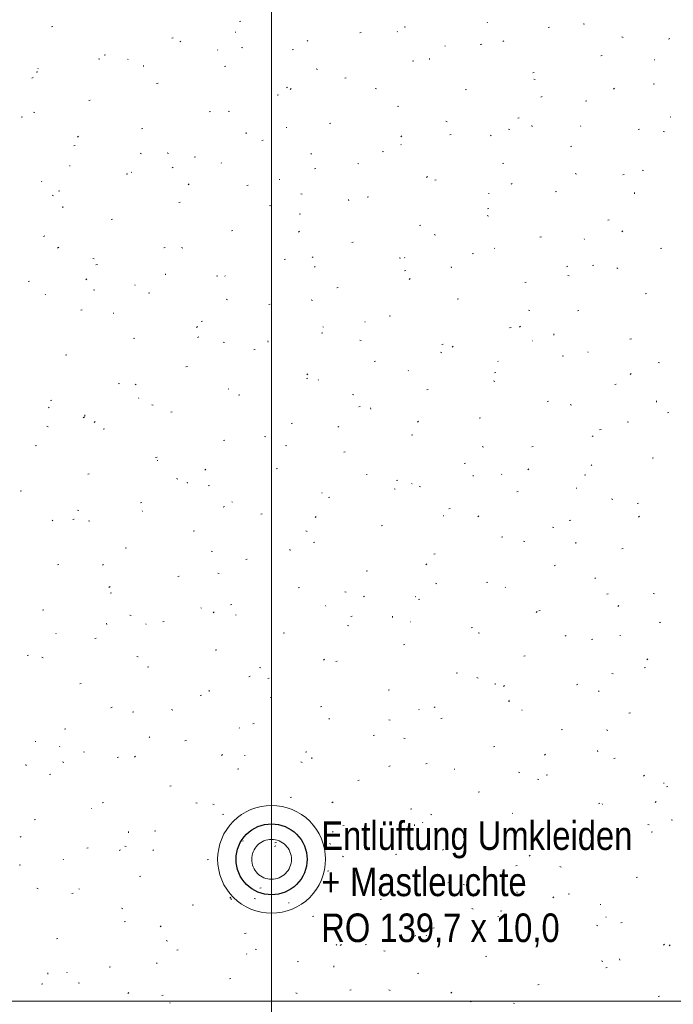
# Model space of a CAD drawing. Extents: x -740 to 300, y 62 to 1112.
# Tile 111 of 187: x -472 to -426, y 835 to 904. Entities that reach past the tile are written whole.
import ezdxf
from ezdxf.lldxf.tags import DXFTag

# ---------------------------------------------------------------- set-up
doc = ezdxf.new("R2010")
doc.units = 0
doc.layers.get('0').update_dxf_attribs({"lineweight": 13})
doc.layers.add('60- 61 allgemeine Ausstattung- 4 Terrassen', color=9, linetype='Continuous', lineweight=9, true_color=0x808080)
doc.layers.add('70 -72 Beschriftung- 1 Beschriftung allgemein', color=7, linetype='Continuous', lineweight=9, true_color=0xff6633)
doc.layers.add('70 -71 Achsen- 1 Gebäudeachsen', color=7, linetype='STRICHPUNKT2-A06CPVBCL0', lineweight=18)
doc.styles.get("Standard").update_dxf_attribs({"font": 'ARIALN.TTF'})
tags = doc.linetypes.add('grob-A06CPVB9L0', pattern=[14, 3, -8, 3]).pattern_tags.tags
tags[8:9] = [DXFTag(74, 4), DXFTag(75, 0), DXFTag(340, '0'), DXFTag(46, 0.0), DXFTag(50, 0.0), DXFTag(44, 0.0), DXFTag(45, 0.0)]
tags[6:7] = [DXFTag(74, 4), DXFTag(75, 0), DXFTag(340, '0'), DXFTag(46, 0.0), DXFTag(50, 0.0), DXFTag(44, 0.0), DXFTag(45, 0.0)]
tags[4:5] = [DXFTag(74, 4), DXFTag(75, 0), DXFTag(340, '0'), DXFTag(46, 0.0), DXFTag(50, 0.0), DXFTag(44, 0.0), DXFTag(45, 0.0)]
tags = doc.linetypes.add('STRICHPUNKT2-A06CPVBCL0', pattern=[12.7, 6.35, -3.175, 0, -3.175]).pattern_tags.tags
tags[10:11] = [DXFTag(74, 4), DXFTag(75, 0), DXFTag(340, '0'), DXFTag(46, 0.0), DXFTag(50, 0.0), DXFTag(44, 0.0), DXFTag(45, 0.0)]
tags[8:9] = [DXFTag(74, 4), DXFTag(75, 0), DXFTag(340, '0'), DXFTag(46, 0.0), DXFTag(50, 0.0), DXFTag(44, 0.0), DXFTag(45, 0.0)]
tags[6:7] = [DXFTag(74, 4), DXFTag(75, 0), DXFTag(340, '0'), DXFTag(46, 0.0), DXFTag(50, 0.0), DXFTag(44, 0.0), DXFTag(45, 0.0)]
tags[4:5] = [DXFTag(74, 4), DXFTag(75, 0), DXFTag(340, '0'), DXFTag(46, 0.0), DXFTag(50, 0.0), DXFTag(44, 0.0), DXFTag(45, 0.0)]

# ---------------------------------------------------------------- blocks, each defined once
blk = doc.blocks.new('Referenz-A06CPVBEL0')
at = {"layer": '60- 61 allgemeine Ausstattung- 4 Terrassen', "color": 0}
for p, q in [((-469.865, 903.594), (-469.769, 903.617)), ((-456.608, 903.973), (-456.513, 903.997)), ((-445.007, 903.59), (-444.915, 903.553)), ((-439.142, 903.879), (-439.175, 903.916)), ((-434.871, 903.54), (-434.776, 903.564)), ((-432.408, 903.807), (-432.313, 903.778)), ((-456.913, 903.212), (-456.868, 903.209)), ((-448.127, 903.161), (-448.032, 903.185)), ((-445.473, 903.23), (-445.506, 903.267)), ((-429.677, 902.872), (-429.586, 902.835)), ((-461.384, 902.782), (-461.288, 902.806)), ((-460.754, 902.586), (-460.826, 902.519)), ((-451.804, 902.581), (-451.837, 902.617)), ((-442.149, 902.238), (-442.105, 902.235)), ((-439.646, 902.35), (-439.551, 902.374)), ((-437.983, 902.61), (-438.055, 902.543)), ((-426.39, 902.729), (-426.295, 902.753)), ((-466.159, 901.592), (-466.063, 901.615)), ((-458.135, 901.931), (-458.168, 901.968)), ((-456.474, 902.129), (-456.38, 902.1)), ((-452.902, 901.971), (-452.807, 901.995)), ((-431.165, 901.538), (-431.07, 901.562)), ((-466.54, 901.34), (-466.449, 901.303)), ((-464.467, 901.282), (-464.5, 901.319)), ((-463.373, 900.783), (-463.382, 900.871)), ((-457.678, 900.78), (-457.582, 900.804)), ((-444.421, 901.159), (-444.326, 901.183)), ((-443.228, 901.274), (-443.238, 901.362)), ((-427.385, 901.264), (-427.341, 901.261)), ((-470.934, 900.401), (-470.838, 900.425)), ((-470.798, 900.633), (-470.831, 900.669)), ((-451.21, 900.621), (-451.119, 900.584)), ((-435.94, 900.348), (-435.845, 900.372)), ((-471.16, 900.014), (-471.241, 899.957)), ((-462.453, 899.59), (-462.357, 899.613)), ((-449.196, 899.969), (-449.101, 899.993)), ((-435.881, 899.903), (-435.79, 899.866)), ((-427.459, 899.536), (-427.364, 899.56)), ((-453.972, 898.778), (-453.876, 898.802)), ((-453.229, 899.345), (-453.309, 899.289)), ((-452.968, 899.242), (-453.04, 899.175)), ((-447.062, 899.251), (-446.967, 899.222)), ((-440.715, 899.157), (-440.62, 899.181)), ((-430.196, 899.266), (-430.268, 899.199)), ((-467.228, 898.399), (-467.132, 898.423)), ((-445.49, 897.967), (-445.395, 897.991)), ((-435.297, 898.677), (-435.377, 898.621)), ((-432.234, 898.346), (-432.139, 898.37)), ((-471.128, 897.573), (-471.034, 897.544)), ((-458.747, 897.588), (-458.651, 897.611)), ((-457.414, 897.652), (-457.323, 897.616)), ((-472.003, 897.209), (-471.907, 897.232)), ((-450.266, 896.776), (-450.17, 896.8)), ((-442.085, 896.934), (-441.993, 896.897)), ((-437.009, 897.155), (-436.914, 897.179)), ((-435.999, 896.543), (-436.009, 896.631)), ((-432.556, 896.565), (-432.589, 896.602)), ((-426.225, 897.214), (-426.258, 897.251)), ((-463.522, 896.397), (-463.426, 896.421)), ((-456.143, 896.052), (-456.153, 896.14)), ((-453.31, 896.511), (-453.294, 896.47)), ((-441.784, 895.965), (-441.689, 895.989)), ((-438.887, 895.916), (-438.92, 895.952)), ((-437.649, 896.373), (-437.555, 896.345)), ((-428.528, 896.344), (-428.433, 896.368)), ((-426.755, 896.216), (-426.664, 896.179)), ((-468.297, 895.207), (-468.201, 895.23)), ((-467.953, 895.874), (-468.025, 895.807)), ((-455.041, 895.586), (-454.945, 895.609)), ((-445.181, 895.898), (-445.253, 895.831)), ((-445.218, 895.266), (-445.251, 895.303)), ((-463.618, 894.684), (-463.527, 894.647)), ((-461.716, 894.695), (-461.621, 894.666)), ((-451.55, 894.617), (-451.582, 894.653)), ((-446.56, 894.774), (-446.464, 894.798)), ((-433.303, 895.153), (-433.208, 895.177)), ((-459.816, 894.395), (-459.72, 894.419)), ((-457.881, 893.968), (-457.914, 894.004)), ((-448.288, 893.965), (-448.197, 893.929)), ((-438.078, 893.963), (-437.983, 893.987)), ((-468.592, 893.797), (-468.548, 893.794)), ((-464.591, 893.205), (-464.495, 893.228)), ((-464.212, 893.318), (-464.245, 893.355)), ((-461.291, 893.7), (-461.372, 893.644)), ((-451.335, 893.584), (-451.239, 893.607)), ((-432.959, 893.247), (-432.868, 893.21)), ((-429.597, 893.151), (-429.502, 893.175)), ((-428.237, 893.496), (-428.143, 893.467)), ((-470.543, 892.669), (-470.576, 892.705)), ((-460.166, 892.53), (-460.238, 892.462)), ((-453.828, 892.823), (-453.784, 892.82)), ((-443.359, 893.032), (-443.44, 892.975)), ((-442.854, 892.772), (-442.758, 892.796)), ((-437.395, 892.554), (-437.467, 892.487)), ((-469.366, 892.014), (-469.27, 892.038)), ((-456.11, 892.393), (-456.014, 892.417)), ((-452.303, 891.818), (-452.209, 891.789)), ((-439.065, 891.849), (-439.02, 891.846)), ((-434.372, 891.961), (-434.277, 891.985)), ((-428.77, 891.812), (-428.78, 891.9)), ((-469.822, 891.715), (-469.73, 891.678)), ((-460.885, 891.203), (-460.789, 891.226)), ((-448.914, 891.321), (-448.924, 891.41)), ((-447.629, 891.582), (-447.533, 891.606)), ((-469.058, 890.831), (-469.068, 890.919)), ((-454.492, 890.997), (-454.401, 890.96)), ((-452.404, 890.391), (-452.308, 890.415)), ((-439.148, 890.77), (-439.052, 890.794)), ((-465.66, 890.012), (-465.564, 890.036)), ((-439.163, 890.278), (-439.071, 890.241)), ((-430.666, 889.959), (-430.571, 889.983)), ((-457.179, 889.201), (-457.083, 889.224)), ((-452.38, 889.185), (-452.452, 889.118)), ((-443.923, 889.58), (-443.827, 889.604)), ((-429.608, 889.209), (-429.68, 889.142)), ((-470.435, 888.821), (-470.339, 888.845)), ((-448.698, 888.389), (-448.602, 888.413)), ((-442.891, 888.94), (-442.797, 888.911)), ((-435.442, 888.768), (-435.346, 888.792)), ((-432.301, 888.601), (-432.334, 888.638)), ((-469.354, 888.055), (-469.434, 887.998)), ((-461.954, 888.01), (-461.858, 888.034)), ((-460.696, 888.028), (-460.605, 887.991)), ((-440.217, 887.578), (-440.121, 887.602)), ((-438.632, 887.952), (-438.665, 887.988)), ((-426.96, 887.957), (-426.865, 887.981)), ((-466.957, 887.262), (-466.863, 887.233)), ((-453.473, 887.199), (-453.377, 887.222)), ((-451.422, 887.386), (-451.502, 887.33)), ((-445.366, 887.31), (-445.275, 887.273)), ((-444.964, 887.302), (-444.997, 887.339)), ((-466.729, 886.819), (-466.633, 886.843)), ((-461.829, 886.1), (-461.839, 886.188)), ((-451.295, 886.653), (-451.328, 886.69)), ((-444.992, 886.387), (-444.896, 886.411)), ((-441.685, 886.591), (-441.695, 886.679)), ((-433.49, 886.718), (-433.571, 886.662)), ((-431.736, 886.766), (-431.64, 886.79)), ((-430.037, 886.591), (-429.945, 886.554)), ((-471.504, 885.629), (-471.409, 885.653)), ((-467.365, 885.817), (-467.437, 885.75)), ((-458.248, 886.008), (-458.152, 886.032)), ((-457.626, 886.004), (-457.659, 886.04)), ((-444.593, 885.841), (-444.665, 885.774)), ((-436.511, 885.576), (-436.415, 885.6)), ((-433.478, 886.062), (-433.384, 886.033)), ((-466.9, 885.059), (-466.808, 885.022)), ((-463.957, 885.354), (-463.99, 885.391)), ((-463.023, 884.817), (-462.927, 884.841)), ((-449.767, 885.197), (-449.671, 885.22)), ((-470.288, 884.705), (-470.321, 884.742)), ((-457.545, 884.384), (-457.451, 884.355)), ((-451.57, 884.341), (-451.479, 884.304)), ((-441.286, 884.385), (-441.19, 884.409)), ((-428.03, 884.764), (-427.934, 884.788)), ((-467.798, 883.627), (-467.703, 883.651)), ((-454.542, 884.006), (-454.446, 884.03)), ((-436.24, 883.622), (-436.149, 883.586)), ((-432.805, 883.574), (-432.709, 883.598)), ((-465.508, 883.407), (-465.463, 883.404)), ((-459.317, 882.815), (-459.221, 882.839)), ((-447.78, 882.822), (-447.763, 882.781)), ((-446.061, 883.195), (-445.965, 883.218)), ((-459.578, 882.473), (-459.65, 882.406)), ((-450.836, 882.004), (-450.74, 882.028)), ((-450.744, 882.433), (-450.7, 882.43)), ((-437.58, 882.383), (-437.484, 882.407)), ((-436.807, 882.497), (-436.879, 882.43)), ((-464.092, 881.625), (-463.997, 881.649)), ((-459.484, 881.741), (-459.565, 881.684)), ((-457.774, 881.372), (-457.683, 881.335)), ((-454.6, 881.369), (-454.609, 881.458)), ((-448.132, 881.507), (-448.038, 881.478)), ((-435.98, 881.459), (-435.936, 881.456)), ((-434.456, 881.86), (-434.465, 881.948)), ((-429.099, 881.572), (-429.003, 881.596)), ((-455.611, 880.813), (-455.515, 880.837)), ((-442.444, 880.654), (-442.353, 880.617)), ((-442.355, 881.193), (-442.259, 881.216)), ((-441.553, 881.073), (-441.633, 881.016)), ((-432.046, 880.637), (-432.079, 880.674)), ((-468.867, 880.434), (-468.772, 880.458)), ((-447.13, 880.002), (-447.034, 880.026)), ((-438.378, 879.988), (-438.411, 880.025)), ((-433.874, 880.381), (-433.778, 880.405)), ((-460.386, 879.623), (-460.291, 879.647)), ((-444.709, 879.339), (-444.742, 879.375)), ((-427.115, 879.935), (-427.023, 879.899)), ((-451.905, 878.811), (-451.809, 878.835)), ((-451.792, 879.129), (-451.864, 879.061)), ((-451.04, 878.689), (-451.073, 878.726)), ((-438.72, 878.629), (-438.626, 878.6)), ((-438.649, 879.191), (-438.553, 879.214)), ((-429.02, 879.153), (-429.092, 879.086)), ((-465.161, 878.432), (-465.066, 878.456)), ((-463.978, 878.403), (-463.886, 878.366)), ((-457.371, 878.04), (-457.404, 878.077)), ((-443.424, 878), (-443.328, 878.024)), ((-430.168, 878.379), (-430.072, 878.403)), ((-469.936, 877.242), (-469.841, 877.266)), ((-463.702, 877.391), (-463.735, 877.427)), ((-456.68, 877.621), (-456.585, 877.645)), ((-448.648, 877.685), (-448.557, 877.648)), ((-434.943, 877.189), (-434.847, 877.212)), ((-427.227, 877.129), (-427.236, 877.217)), ((-470.033, 876.741), (-470.066, 876.778)), ((-462.786, 876.951), (-462.692, 876.922)), ((-448.199, 876.809), (-448.103, 876.833)), ((-447.371, 876.639), (-447.38, 876.727)), ((-433.318, 876.967), (-433.227, 876.93)), ((-467.547, 876.095), (-467.627, 876.039)), ((-467.515, 876.148), (-467.524, 876.236)), ((-461.455, 876.43), (-461.36, 876.454)), ((-444.005, 875.784), (-444.077, 875.717)), ((-439.718, 875.998), (-439.622, 876.022)), ((-426.462, 876.377), (-426.366, 876.401)), ((-470.181, 875.434), (-470.09, 875.398)), ((-466.776, 875.76), (-466.848, 875.693)), ((-466.23, 875.24), (-466.135, 875.264)), ((-452.974, 875.619), (-452.879, 875.643)), ((-449.615, 875.427), (-449.696, 875.371)), ((-431.237, 875.187), (-431.141, 875.21)), ((-429.307, 875.751), (-429.213, 875.722)), ((-457.749, 874.428), (-457.654, 874.452)), ((-454.852, 874.716), (-454.76, 874.679)), ((-444.493, 874.807), (-444.397, 874.831)), ((-431.683, 874.759), (-431.764, 874.702)), ((-471.005, 874.049), (-470.91, 874.073)), ((-453.374, 874.073), (-453.28, 874.044)), ((-439.522, 873.998), (-439.431, 873.961)), ((-436.012, 873.996), (-435.916, 874.02)), ((-462.524, 873.238), (-462.429, 873.262)), ((-462.423, 873.017), (-462.379, 873.015)), ((-449.268, 873.617), (-449.173, 873.641)), ((-427.531, 873.185), (-427.435, 873.208)), ((-458.99, 872.416), (-459.062, 872.349)), ((-454.043, 872.426), (-453.948, 872.45)), ((-440.787, 872.805), (-440.691, 872.829)), ((-436.219, 872.44), (-436.291, 872.373)), ((-431.792, 872.674), (-431.825, 872.71)), ((-467.299, 872.047), (-467.204, 872.071)), ((-461.055, 871.747), (-460.964, 871.71)), ((-447.659, 872.043), (-447.615, 872.04)), ((-445.562, 871.615), (-445.467, 871.639)), ((-440.142, 871.908), (-440.151, 871.996)), ((-438.123, 872.024), (-438.156, 872.061)), ((-432.306, 871.994), (-432.21, 872.018)), ((-460.286, 871.417), (-460.295, 871.505)), ((-458.818, 871.236), (-458.723, 871.26)), ((-445.726, 871.029), (-445.635, 870.992)), ((-444.454, 871.375), (-444.487, 871.412)), ((-443.961, 871.196), (-443.867, 871.167)), ((-432.896, 871.069), (-432.851, 871.066)), ((-472.074, 870.857), (-471.979, 870.88)), ((-450.785, 870.726), (-450.818, 870.762)), ((-450.337, 870.424), (-450.242, 870.448)), ((-437.081, 870.803), (-436.985, 870.827)), ((-430.396, 870.311), (-430.305, 870.274)), ((-463.593, 870.045), (-463.498, 870.069)), ((-457.678, 869.782), (-457.758, 869.725)), ((-457.116, 870.076), (-457.149, 870.113)), ((-441.856, 869.613), (-441.761, 869.637)), ((-428.6, 869.992), (-428.504, 870.016)), ((-468.368, 868.855), (-468.273, 868.878)), ((-468.028, 869.517), (-467.934, 869.489)), ((-463.448, 869.427), (-463.48, 869.463)), ((-455.112, 869.234), (-455.017, 869.258)), ((-451.203, 869.072), (-451.275, 869.005)), ((-442.249, 869.134), (-442.233, 869.093)), ((-439.746, 869.113), (-439.826, 869.057)), ((-428.432, 869.096), (-428.504, 869.029)), ((-469.779, 868.778), (-469.812, 868.814)), ((-467.259, 868.779), (-467.168, 868.742)), ((-446.631, 868.422), (-446.536, 868.446)), ((-434.549, 868.318), (-434.455, 868.289)), ((-433.375, 868.801), (-433.279, 868.825)), ((-459.887, 868.043), (-459.792, 868.067)), ((-451.93, 868.06), (-451.838, 868.023)), ((-438.15, 867.611), (-438.055, 867.635)), ((-464.662, 866.853), (-464.567, 866.876)), ((-453.057, 866.687), (-453.066, 866.775)), ((-451.406, 867.232), (-451.311, 867.256)), ((-436.6, 867.342), (-436.509, 867.305)), ((-432.913, 867.177), (-432.922, 867.265)), ((-429.669, 866.799), (-429.573, 866.823)), ((-458.615, 866.64), (-458.521, 866.611)), ((-456.181, 866.041), (-456.086, 866.065)), ((-442.925, 866.42), (-442.83, 866.444)), ((-469.437, 865.662), (-469.342, 865.686)), ((-466.188, 865.703), (-466.26, 865.636)), ((-443.417, 865.728), (-443.489, 865.66)), ((-434.444, 865.609), (-434.349, 865.633)), ((-460.956, 864.851), (-460.861, 864.874)), ((-458.133, 865.092), (-458.042, 865.055)), ((-447.7, 865.23), (-447.605, 865.254)), ((-431.537, 864.71), (-431.57, 864.746)), ((-465.74, 864.136), (-465.821, 864.08)), ((-452.475, 864.039), (-452.38, 864.063)), ((-442.804, 864.373), (-442.713, 864.336)), ((-439.219, 864.418), (-439.124, 864.442)), ((-437.868, 864.061), (-437.901, 864.097)), ((-465.731, 863.66), (-465.636, 863.684)), ((-449.203, 863.762), (-449.109, 863.733)), ((-447.808, 863.468), (-447.889, 863.411)), ((-444.199, 863.411), (-444.232, 863.448)), ((-430.738, 863.607), (-430.643, 863.631)), ((-427.474, 863.655), (-427.383, 863.618)), ((-459.339, 862.628), (-459.295, 862.625)), ((-457.25, 862.849), (-457.155, 862.872)), ((-450.53, 862.762), (-450.563, 862.798)), ((-443.994, 863.228), (-443.899, 863.252)), ((-429.877, 862.8), (-429.957, 862.743)), ((-470.506, 862.47), (-470.411, 862.493)), ((-464.337, 862.123), (-464.246, 862.086)), ((-458.402, 862.359), (-458.474, 862.292)), ((-456.862, 862.112), (-456.895, 862.149)), ((-448.769, 862.037), (-448.674, 862.061)), ((-445.828, 861.956), (-445.837, 862.044)), ((-435.63, 862.383), (-435.702, 862.316)), ((-435.513, 862.416), (-435.418, 862.44)), ((-465.972, 861.465), (-465.981, 861.553)), ((-463.193, 861.463), (-463.226, 861.5)), ((-462.025, 861.658), (-461.93, 861.682)), ((-449.008, 861.404), (-448.916, 861.368)), ((-444.575, 861.654), (-444.531, 861.651)), ((-440.288, 861.226), (-440.193, 861.25)), ((-427.032, 861.605), (-426.937, 861.629)), ((-469.524, 860.814), (-469.557, 860.85)), ((-453.544, 860.847), (-453.449, 860.87)), ((-439.791, 860.884), (-439.696, 860.856)), ((-433.678, 860.686), (-433.587, 860.649)), ((-429.811, 860.68), (-429.767, 860.677)), ((-466.8, 860.468), (-466.705, 860.491)), ((-445.063, 860.035), (-444.968, 860.059)), ((-431.807, 860.414), (-431.712, 860.438)), ((-471.576, 859.277), (-471.48, 859.301)), ((-470.541, 859.154), (-470.45, 859.117)), ((-463.857, 859.206), (-463.763, 859.178)), ((-458.319, 859.656), (-458.224, 859.68)), ((-436.582, 859.224), (-436.487, 859.248)), ((-463.094, 858.466), (-462.999, 858.489)), ((-455.211, 858.436), (-455.12, 858.399)), ((-450.615, 859.015), (-450.687, 858.948)), ((-449.838, 858.845), (-449.743, 858.869)), ((-428.101, 858.412), (-428.006, 858.436)), ((-427.844, 859.039), (-427.916, 858.972)), ((-455.871, 857.822), (-455.952, 857.766)), ((-441.357, 858.033), (-441.262, 858.057)), ((-430.378, 858.007), (-430.284, 857.978)), ((-467.87, 857.275), (-467.774, 857.299)), ((-454.613, 857.654), (-454.518, 857.678)), ((-439.882, 857.717), (-439.79, 857.681)), ((-438.599, 857.225), (-438.608, 857.313)), ((-437.939, 857.154), (-438.02, 857.098)), ((-432.876, 857.222), (-432.781, 857.246)), ((-459.388, 856.464), (-459.293, 856.487)), ((-458.743, 856.734), (-458.752, 856.823)), ((-446.132, 856.843), (-446.037, 856.867)), ((-431.282, 856.746), (-431.315, 856.783)), ((-454.445, 856.329), (-454.35, 856.3)), ((-450.907, 855.652), (-450.812, 855.676)), ((-442.829, 855.671), (-442.901, 855.604)), ((-437.651, 856.031), (-437.556, 856.055)), ((-437.613, 856.097), (-437.646, 856.133)), ((-465.6, 855.647), (-465.672, 855.579)), ((-464.164, 855.273), (-464.068, 855.297)), ((-461.415, 855.467), (-461.324, 855.43)), ((-443.945, 855.447), (-443.977, 855.484)), ((-436.719, 855.445), (-436.702, 855.404)), ((-429.17, 855.22), (-429.075, 855.244)), ((-455.682, 854.462), (-455.587, 854.485)), ((-450.276, 854.798), (-450.309, 854.835)), ((-446.085, 854.749), (-445.994, 854.712)), ((-442.426, 854.841), (-442.331, 854.865)), ((-468.939, 854.082), (-468.843, 854.106)), ((-456.607, 854.149), (-456.64, 854.185)), ((-447.201, 853.65), (-447.106, 853.674)), ((-433.945, 854.029), (-433.85, 854.053)), ((-430.756, 854.03), (-430.665, 853.993)), ((-471.018, 853.212), (-470.974, 853.209)), ((-469.269, 852.85), (-469.302, 852.887)), ((-462.938, 853.499), (-462.971, 853.536)), ((-460.458, 853.271), (-460.362, 853.295)), ((-445.032, 853.451), (-444.938, 853.422)), ((-467.619, 852.498), (-467.528, 852.461)), ((-457.814, 852.302), (-457.886, 852.235)), ((-456.254, 852.238), (-456.21, 852.235)), ((-451.976, 852.46), (-451.881, 852.483)), ((-438.72, 852.839), (-438.625, 852.863)), ((-435.042, 852.327), (-435.114, 852.259)), ((-431.37, 852.494), (-431.379, 852.582)), ((-471.658, 851.513), (-471.667, 851.601)), ((-469.099, 851.773), (-469.005, 851.744)), ((-465.233, 852.08), (-465.137, 852.104)), ((-463.933, 852.177), (-464.014, 852.121)), ((-452.289, 851.78), (-452.198, 851.743)), ((-451.514, 852.004), (-451.523, 852.092)), ((-446.002, 851.509), (-446.082, 851.452)), ((-443.495, 851.648), (-443.4, 851.672)), ((-430.239, 852.027), (-430.144, 852.051)), ((-470.008, 850.89), (-469.912, 850.914)), ((-456.752, 851.269), (-456.656, 851.293)), ((-441.491, 851.264), (-441.446, 851.261)), ((-436.96, 851.062), (-436.868, 851.025)), ((-435.014, 850.837), (-434.919, 850.861)), ((-428.07, 850.84), (-428.151, 850.784)), ((-461.527, 850.078), (-461.431, 850.102)), ((-448.27, 850.458), (-448.175, 850.481)), ((-435.62, 850.573), (-435.526, 850.545)), ((-426.727, 850.29), (-426.683, 850.287)), ((-439.789, 849.646), (-439.694, 849.67)), ((-426.533, 850.025), (-426.438, 850.049)), ((-466.302, 848.888), (-466.206, 848.912)), ((-459.686, 848.895), (-459.592, 848.867)), ((-458.493, 848.811), (-458.402, 848.774)), ((-453.046, 849.267), (-452.95, 849.291)), ((-450.027, 848.958), (-450.099, 848.891)), ((-431.308, 848.835), (-431.213, 848.859)), ((-431.027, 848.782), (-431.06, 848.819)), ((-427.256, 848.982), (-427.328, 848.915)), ((-467.056, 848.503), (-467.039, 848.462)), ((-457.821, 848.076), (-457.725, 848.1)), ((-444.564, 848.456), (-444.469, 848.479)), ((-443.163, 848.093), (-443.072, 848.056)), ((-437.359, 848.133), (-437.392, 848.17)), ((-471.077, 847.697), (-470.981, 847.721)), ((-444.285, 847.273), (-444.294, 847.361)), ((-443.69, 847.484), (-443.723, 847.52)), ((-436.083, 847.644), (-435.988, 847.668)), ((-427.834, 847.374), (-427.743, 847.338)), ((-426.207, 847.696), (-426.113, 847.667)), ((-464.429, 846.782), (-464.438, 846.871)), ((-462.596, 846.886), (-462.5, 846.91)), ((-450.021, 846.834), (-450.054, 846.871)), ((-449.34, 847.265), (-449.244, 847.289)), ((-427.602, 846.833), (-427.507, 846.857)), ((-471.996, 846.532), (-472.077, 846.475)), ((-456.352, 846.185), (-456.385, 846.222)), ((-454.115, 846.074), (-454.019, 846.098)), ((-450.274, 846.018), (-450.18, 845.989)), ((-440.858, 846.454), (-440.763, 846.477)), ((-467.371, 845.695), (-467.275, 845.719)), ((-465.012, 845.59), (-465.084, 845.523)), ((-464.697, 845.842), (-464.605, 845.805)), ((-462.683, 845.536), (-462.716, 845.572)), ((-454.064, 845.863), (-454.145, 845.807)), ((-445.634, 845.263), (-445.538, 845.287)), ((-442.241, 845.614), (-442.313, 845.547)), ((-432.377, 845.642), (-432.282, 845.666)), ((-469.014, 844.886), (-469.047, 844.923)), ((-458.89, 844.884), (-458.794, 844.908)), ((-449.367, 845.124), (-449.276, 845.087)), ((-436.132, 845.195), (-436.213, 845.139)), ((-472.146, 844.505), (-472.05, 844.529)), ((-450.409, 844.072), (-450.313, 844.096)), ((-437.152, 844.452), (-437.057, 844.475)), ((-434.038, 844.406), (-433.946, 844.369)), ((-463.665, 843.693), (-463.569, 843.717)), ((-441.928, 843.261), (-441.832, 843.285)), ((-428.671, 843.64), (-428.576, 843.664)), ((-470.9, 842.874), (-470.809, 842.837)), ((-468.44, 842.503), (-468.344, 842.527)), ((-467.934, 842.823), (-467.889, 842.82)), ((-455.184, 842.882), (-455.088, 842.906)), ((-440.861, 843.14), (-440.767, 843.111)), ((-437.056, 842.542), (-437.065, 842.63)), ((-433.446, 842.45), (-433.351, 842.473)), ((-457.225, 842.246), (-457.297, 842.178)), ((-457.2, 842.052), (-457.209, 842.14)), ((-455.571, 842.155), (-455.48, 842.118)), ((-453.17, 841.849), (-453.126, 841.846)), ((-446.703, 842.07), (-446.607, 842.094)), ((-434.454, 842.27), (-434.526, 842.203)), ((-464.928, 841.462), (-464.834, 841.433)), ((-459.959, 841.691), (-459.863, 841.715)), ((-440.241, 841.437), (-440.15, 841.4)), ((-438.222, 841.259), (-438.126, 841.283)), ((-431.188, 841.756), (-431.171, 841.715)), ((-464.734, 840.501), (-464.638, 840.525)), ((-451.478, 840.88), (-451.382, 840.904)), ((-438.406, 840.875), (-438.362, 840.872)), ((-430.773, 840.819), (-430.806, 840.855)), ((-429.74, 840.448), (-429.645, 840.471)), ((-462.127, 840.218), (-462.207, 840.161)), ((-456.253, 839.689), (-456.157, 839.713)), ((-442.997, 840.068), (-442.901, 840.092)), ((-437.104, 840.169), (-437.137, 840.206)), ((-431.449, 840.262), (-431.355, 840.234)), ((-469.509, 839.31), (-469.413, 839.334)), ((-461.775, 839.186), (-461.683, 839.15)), ((-444.195, 839.55), (-444.276, 839.493)), ((-443.435, 839.52), (-443.468, 839.556)), ((-434.516, 839.257), (-434.42, 839.281)), ((-461.028, 838.499), (-460.932, 838.523)), ((-455.515, 838.584), (-455.421, 838.556)), ((-449.766, 838.871), (-449.799, 838.907)), ((-449.439, 838.901), (-449.511, 838.834)), ((-447.772, 838.878), (-447.676, 838.902)), ((-446.445, 838.468), (-446.354, 838.431)), ((-426.668, 838.926), (-426.74, 838.858)), ((-426.263, 838.881), (-426.344, 838.825)), ((-456.097, 838.221), (-456.13, 838.258)), ((-452.547, 837.687), (-452.451, 837.711)), ((-439.291, 838.066), (-439.195, 838.09)), ((-431.116, 837.75), (-431.024, 837.713)), ((-429.826, 837.811), (-429.836, 837.899)), ((-470.115, 836.83), (-470.124, 836.918)), ((-468.76, 836.922), (-468.793, 836.959)), ((-465.803, 837.308), (-465.707, 837.332)), ((-462.429, 837.572), (-462.461, 837.608)), ((-449.971, 837.321), (-449.98, 837.409)), ((-430.81, 837.255), (-430.714, 837.279)), ((-457.322, 836.497), (-457.226, 836.521)), ((-444.066, 836.876), (-443.97, 836.9)), ((-470.578, 836.118), (-470.483, 836.141)), ((-467.978, 836.218), (-467.887, 836.181)), ((-464.424, 835.533), (-464.496, 835.466)), ((-448.841, 835.685), (-448.745, 835.709)), ((-446.103, 835.707), (-446.009, 835.678)), ((-441.652, 835.557), (-441.724, 835.49)), ((-435.585, 836.064), (-435.489, 836.088)), ((-462.097, 835.306), (-462.001, 835.33)), ((-452.649, 835.499), (-452.558, 835.463)), ((-440.36, 834.874), (-440.264, 834.898)), ((-427.104, 835.253), (-427.008, 835.277)), ((-461.525, 834.815), (-461.509, 834.773)), ((-437.319, 834.781), (-437.228, 834.744))]:
    blk.add_line(p, q, dxfattribs=at)
at = {"layer": '60- 61 allgemeine Ausstattung- 4 Terrassen', "color": 0, "lineweight": 25}
for p, q in [((-455.082, 847.304), (-454.844, 847.364)), ((-454.844, 847.364), (-454.601, 847.4)), ((-454.601, 847.4), (-454.356, 847.412)), ((-454.356, 847.412), (-454.111, 847.4)), ((-454.111, 847.4), (-453.869, 847.364)), ((-453.869, 847.364), (-453.631, 847.304)), ((-456.289, 846.498), (-456.124, 846.68)), ((-456.124, 846.68), (-455.942, 846.845)), ((-455.942, 846.845), (-455.745, 846.991)), ((-455.745, 846.991), (-455.535, 847.117)), ((-455.535, 847.117), (-455.313, 847.222)), ((-455.313, 847.222), (-455.082, 847.304)), ((-453.631, 847.304), (-453.4, 847.222)), ((-453.4, 847.222), (-453.178, 847.117)), ((-453.178, 847.117), (-452.967, 846.991)), ((-452.967, 846.991), (-452.77, 846.845)), ((-452.77, 846.845), (-452.589, 846.68)), ((-452.589, 846.68), (-452.424, 846.498)), ((-456.666, 845.869), (-456.561, 846.091)), ((-456.561, 846.091), (-456.435, 846.301)), ((-456.435, 846.301), (-456.289, 846.498)), ((-452.424, 846.498), (-452.278, 846.301)), ((-452.278, 846.301), (-452.152, 846.091)), ((-452.152, 846.091), (-452.047, 845.869)), ((-456.844, 845.157), (-456.808, 845.4)), ((-456.808, 845.4), (-456.749, 845.638)), ((-456.749, 845.638), (-456.666, 845.869)), ((-452.047, 845.869), (-451.964, 845.638)), ((-451.964, 845.638), (-451.904, 845.4)), ((-451.904, 845.4), (-451.868, 845.157)), ((-456.856, 844.912), (-456.844, 845.157)), ((-456.844, 844.667), (-456.856, 844.912)), ((-456.808, 844.424), (-456.844, 844.667)), ((-451.868, 844.667), (-451.904, 844.424)), ((-451.868, 845.157), (-451.856, 844.912)), ((-451.856, 844.912), (-451.868, 844.667)), ((-456.749, 844.186), (-456.808, 844.424)), ((-456.666, 843.955), (-456.749, 844.186)), ((-456.561, 843.734), (-456.666, 843.955)), ((-452.047, 843.955), (-452.152, 843.734)), ((-451.964, 844.186), (-452.047, 843.955)), ((-451.904, 844.424), (-451.964, 844.186)), ((-456.435, 843.523), (-456.561, 843.734)), ((-456.289, 843.326), (-456.435, 843.523)), ((-456.124, 843.144), (-456.289, 843.326)), ((-452.424, 843.326), (-452.589, 843.144)), ((-452.278, 843.523), (-452.424, 843.326)), ((-452.152, 843.734), (-452.278, 843.523)), ((-455.942, 842.98), (-456.124, 843.144)), ((-455.745, 842.833), (-455.942, 842.98)), ((-455.535, 842.707), (-455.745, 842.833)), ((-455.313, 842.602), (-455.535, 842.707)), ((-455.082, 842.52), (-455.313, 842.602)), ((-454.844, 842.46), (-455.082, 842.52)), ((-453.631, 842.52), (-453.869, 842.46)), ((-453.4, 842.602), (-453.631, 842.52)), ((-453.178, 842.707), (-453.4, 842.602)), ((-452.967, 842.833), (-453.178, 842.707)), ((-452.77, 842.98), (-452.967, 842.833)), ((-452.589, 843.144), (-452.77, 842.98)), ((-454.601, 842.424), (-454.844, 842.46)), ((-454.356, 842.412), (-454.601, 842.424)), ((-454.111, 842.424), (-454.356, 842.412)), ((-453.869, 842.46), (-454.111, 842.424))]:
    blk.add_line(p, q, dxfattribs=at)
at = {"layer": '70 -71 Achsen- 1 Gebäudeachsen', "color": 0, "linetype": 'STRICHPUNKT2-A06CPVBCL0', "ltscale": 0.18}
for p, q in [((-454.356, 1084.852), (-454.356, 85.412)), ((-682.362, 834.912), (76.349, 834.912))]:
    blk.add_line(p, q, dxfattribs=at)
at = {"layer": '70 -72 Beschriftung- 1 Beschriftung allgemein', "color": 0, "linetype": 'grob-A06CPVB9L0', "ltscale": 0.13}
for p, q in [((-456.767, 847.85), (-456.467, 848.072)), ((-456.467, 848.072), (-456.148, 848.263)), ((-456.148, 848.263), (-455.811, 848.423)), ((-455.811, 848.423), (-455.459, 848.548)), ((-455.459, 848.548), (-455.098, 848.639)), ((-455.098, 848.639), (-454.729, 848.694)), ((-454.729, 848.694), (-454.356, 848.712)), ((-454.356, 848.712), (-453.984, 848.694)), ((-453.984, 848.694), (-453.615, 848.639)), ((-453.615, 848.639), (-453.253, 848.548)), ((-453.253, 848.548), (-452.902, 848.423)), ((-452.902, 848.423), (-452.565, 848.263)), ((-452.565, 848.263), (-452.245, 848.072)), ((-452.245, 848.072), (-451.946, 847.85)), ((-457.294, 847.323), (-457.043, 847.599)), ((-457.043, 847.599), (-456.767, 847.85)), ((-451.946, 847.85), (-451.669, 847.599)), ((-451.669, 847.599), (-451.419, 847.323)), ((-457.867, 846.366), (-457.708, 846.703)), ((-457.708, 846.703), (-457.516, 847.023)), ((-457.516, 847.023), (-457.294, 847.323)), ((-451.419, 847.323), (-451.197, 847.023)), ((-451.197, 847.023), (-451.005, 846.703)), ((-451.005, 846.703), (-450.846, 846.366)), ((-458.083, 845.653), (-457.993, 846.015)), ((-457.993, 846.015), (-457.867, 846.366)), ((-450.846, 846.366), (-450.72, 846.015)), ((-450.72, 846.015), (-450.629, 845.653)), ((-458.156, 844.912), (-458.138, 845.285)), ((-458.138, 845.285), (-458.083, 845.653)), ((-450.629, 845.653), (-450.575, 845.285)), ((-450.575, 845.285), (-450.556, 844.912)), ((-458.138, 844.54), (-458.156, 844.912)), ((-450.556, 844.912), (-450.575, 844.54)), ((-458.083, 844.171), (-458.138, 844.54)), ((-457.993, 843.809), (-458.083, 844.171)), ((-450.629, 844.171), (-450.72, 843.809)), ((-450.575, 844.54), (-450.629, 844.171)), ((-457.867, 843.458), (-457.993, 843.809)), ((-457.708, 843.121), (-457.867, 843.458)), ((-450.846, 843.458), (-451.005, 843.121)), ((-450.72, 843.809), (-450.846, 843.458)), ((-457.516, 842.801), (-457.708, 843.121)), ((-457.294, 842.501), (-457.516, 842.801)), ((-457.043, 842.225), (-457.294, 842.501)), ((-451.419, 842.501), (-451.669, 842.225)), ((-451.197, 842.801), (-451.419, 842.501)), ((-451.005, 843.121), (-451.197, 842.801)), ((-456.767, 841.975), (-457.043, 842.225)), ((-456.467, 841.752), (-456.767, 841.975)), ((-451.946, 841.975), (-452.245, 841.752)), ((-451.669, 842.225), (-451.946, 841.975)), ((-456.148, 841.561), (-456.467, 841.752)), ((-455.811, 841.401), (-456.148, 841.561)), ((-455.459, 841.276), (-455.811, 841.401)), ((-455.098, 841.185), (-455.459, 841.276)), ((-454.729, 841.13), (-455.098, 841.185)), ((-454.356, 841.112), (-454.729, 841.13)), ((-453.984, 841.13), (-454.356, 841.112)), ((-453.615, 841.185), (-453.984, 841.13)), ((-453.253, 841.276), (-453.615, 841.185)), ((-452.902, 841.401), (-453.253, 841.276)), ((-452.565, 841.561), (-452.902, 841.401)), ((-452.245, 841.752), (-452.565, 841.561))]:
    blk.add_line(p, q, dxfattribs=at)
at = {"layer": '70 -72 Beschriftung- 1 Beschriftung allgemein', "color": 0, "linetype": 'Continuous', "ltscale": 0.13}
for p, q in [((-455.346, 845.902), (-455.244, 845.994)), ((-455.244, 845.994), (-455.134, 846.076)), ((-455.134, 846.076), (-455.016, 846.147)), ((-455.016, 846.147), (-454.892, 846.206)), ((-454.892, 846.206), (-454.763, 846.252)), ((-454.763, 846.252), (-454.629, 846.285)), ((-454.629, 846.285), (-454.494, 846.305)), ((-454.494, 846.305), (-454.356, 846.312)), ((-454.356, 846.312), (-454.219, 846.305)), ((-454.219, 846.305), (-454.083, 846.285)), ((-454.083, 846.285), (-453.95, 846.252)), ((-453.95, 846.252), (-453.821, 846.206)), ((-453.821, 846.206), (-453.696, 846.147)), ((-453.696, 846.147), (-453.579, 846.076)), ((-453.579, 846.076), (-453.468, 845.994)), ((-453.468, 845.994), (-453.366, 845.902)), ((-455.729, 845.185), (-455.696, 845.318)), ((-455.696, 845.318), (-455.65, 845.448)), ((-455.65, 845.448), (-455.591, 845.572)), ((-455.591, 845.572), (-455.52, 845.69)), ((-455.52, 845.69), (-455.439, 845.8)), ((-455.439, 845.8), (-455.346, 845.902)), ((-453.366, 845.902), (-453.274, 845.8)), ((-453.274, 845.8), (-453.192, 845.69)), ((-453.192, 845.69), (-453.122, 845.572)), ((-453.122, 845.572), (-453.063, 845.448)), ((-453.063, 845.448), (-453.017, 845.318)), ((-453.017, 845.318), (-452.983, 845.185)), ((-455.756, 844.912), (-455.75, 845.049)), ((-455.75, 844.775), (-455.756, 844.912)), ((-455.75, 845.049), (-455.729, 845.185)), ((-455.729, 844.639), (-455.75, 844.775)), ((-455.696, 844.506), (-455.729, 844.639)), ((-452.983, 844.639), (-453.017, 844.506)), ((-452.983, 845.185), (-452.963, 845.049)), ((-452.963, 844.775), (-452.983, 844.639)), ((-452.963, 845.049), (-452.956, 844.912)), ((-452.956, 844.912), (-452.963, 844.775)), ((-455.65, 844.376), (-455.696, 844.506)), ((-455.591, 844.252), (-455.65, 844.376)), ((-455.52, 844.134), (-455.591, 844.252)), ((-455.439, 844.024), (-455.52, 844.134)), ((-455.346, 843.922), (-455.439, 844.024)), ((-455.244, 843.83), (-455.346, 843.922)), ((-453.366, 843.922), (-453.468, 843.83)), ((-453.274, 844.024), (-453.366, 843.922)), ((-453.192, 844.134), (-453.274, 844.024)), ((-453.122, 844.252), (-453.192, 844.134)), ((-453.063, 844.376), (-453.122, 844.252)), ((-453.017, 844.506), (-453.063, 844.376)), ((-455.134, 843.748), (-455.244, 843.83)), ((-455.016, 843.677), (-455.134, 843.748)), ((-454.892, 843.619), (-455.016, 843.677)), ((-454.763, 843.572), (-454.892, 843.619)), ((-454.629, 843.539), (-454.763, 843.572)), ((-454.494, 843.519), (-454.629, 843.539)), ((-454.356, 843.512), (-454.494, 843.519)), ((-454.219, 843.519), (-454.356, 843.512)), ((-454.083, 843.539), (-454.219, 843.519)), ((-453.95, 843.572), (-454.083, 843.539)), ((-453.821, 843.619), (-453.95, 843.572)), ((-453.696, 843.677), (-453.821, 843.619)), ((-453.579, 843.748), (-453.696, 843.677)), ((-453.468, 843.83), (-453.579, 843.748))]:
    blk.add_line(p, q, dxfattribs=at)
at = {"layer": '70 -72 Beschriftung- 1 Beschriftung allgemein', "color": 0, "linetype": 'Continuous', "ltscale": 0.13, "char_height": 2.01377, "attachment_point": 1}
for s, insert in [('{\\fArial Narrow;Entlüftung}', (-450.856, 847.589)), ('{\\fArial Narrow;Umkleiden}', (-439.829, 847.589)), ('{\\fArial Narrow;+}', (-450.856, 844.331)), ('{\\fArial Narrow;Mastleuchte}', (-448.82, 844.331)), ('{\\fArial Narrow;RO 139,7 x 10,0}', (-450.856, 841.094))]:
    blk.add_mtext(s, dxfattribs=dict(at, insert=insert))

msp = doc.modelspace()

# ---------------------------------------------------------------- block references
at = {"color": 8, "lineweight": 13, "ltscale": 0.13, "true_color": 0x808080}
msp.add_blockref('Referenz-A06CPVBEL0', (0, 0), dxfattribs=at)

doc.saveas('drawing.dxf')
